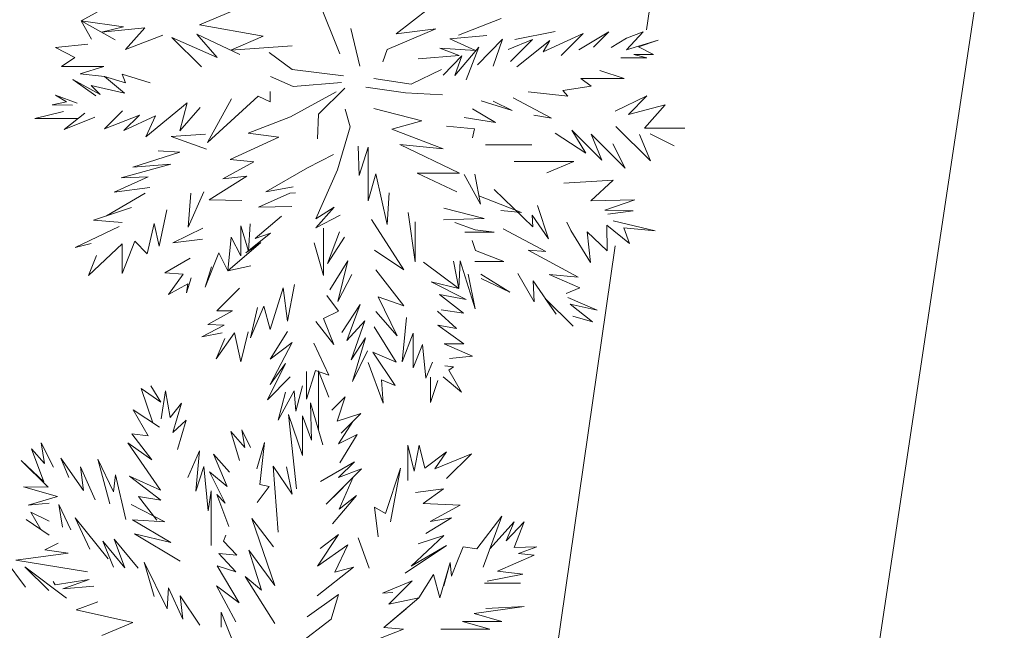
# Model space of a CAD drawing. Header units: millimetres. Extents: x 6487905018 to 6488192500, y 5882180700 to 5882375224.
# Tile 202 of 256: x 6488056281 to 6488058535, y 5882283059 to 5882284458. Entities that reach past the tile are written whole.
import ezdxf
from ezdxf.xclip import XClip

# ---------------------------------------------------------------- set-up
doc = ezdxf.new("R2010")
doc.units = ezdxf.units.MM
doc.header["$MEASUREMENT"] = 0
doc.header["$XCLIPFRAME"] = 2
doc.linetypes.add('L_0_09', pattern=[2500, 2000, -500])
doc.linetypes.add('Wipeout_Contour', pattern=[1000, 0, -1000])
for name, color, linetype, lineweight in [('drzewa_Nr_pióra__154', 94, 'Continuous', 5), ('Zamość 06.10._2_przewod_elektroenergetyczny___projektowany_lub_w_budowie__linia____ob__projektowany_Nr_pióra__1', 7, 'Continuous', 0), ('Zamość 06.10._2_przewod_elektroenergetyczny__linia__Nr_pióra__1', 7, 'Continuous', 0)]:
    doc.layers.add(name, color=color, linetype=linetype, lineweight=lineweight)
doc.layers.add('Mapa cyfrowa', color=7, linetype='Continuous')
doc.layers.add('Zamość 06.10._2_Mapa cyfrowa', color=7, linetype='Continuous')

# ---------------------------------------------------------------- blocks, each defined once
blk = doc.blocks.new('Rysunek_1_2')
at = {"color": 254, "linetype": 'Wipeout_Contour', "lineweight": 0, "ltscale": 70061284114.24681}
blk.add_wipeout([(6487915525.867126, 5882181505.900702), (6488146644.289524, 5882181505.900702), (6488146644.289524, 5882373115.540435), (6488107628.768834, 5882373115.540435), (6488107628.768834, 5882320263.490532), (6488101226.436201, 5882320263.490532), (6488101226.436201, 5882373115.540435), (6487915525.867126, 5882373115.540435)], dxfattribs=at).dxf.layer = 'Zamość 06.10._2_Mapa cyfrowa'
at = {"layer": 'Zamość 06.10._2_przewod_elektroenergetyczny___projektowany_lub_w_budowie__linia____ob__projektowany_Nr_pióra__1', "linetype": 'L_0_09', "flags": 128}
blk.add_lwpolyline([(6488054460, 5882297950), (6488056220, 5882299210), (6488059670, 5882297960), (6488052560, 5882248750), (6488032030.000001, 5882244930), (6488029080, 5882261360), (6488026000, 5882260550)], dxfattribs=at)
at = {"layer": 'Zamość 06.10._2_przewod_elektroenergetyczny__linia__Nr_pióra__1', "linetype": 'Continuous', "flags": 128}
blk.add_lwpolyline([(6488054980.000001, 5882298910), (6488055180, 5882298890), (6488060430, 5882297540), (6488057790, 5882279980.000001), (6488053320.000001, 5882253790), (6488052630, 5882246510), (6488043490.000001, 5882243780), (6488042680, 5882243610), (6488042060, 5882243190.000001)], dxfattribs=at)

msp = doc.modelspace()

# ---------------------------------------------------------------- block references
at = {"layer": 'Mapa cyfrowa', "color": 22, "linetype": 'Continuous', "lineweight": 5}
ref = msp.add_blockref('Rysunek_1_2', (0, 0), dxfattribs=at)
XClip(ref).set_block_clipping_path([(6487915525.8671264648, 5882181505.9007024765), (6488146644.2895231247, 5882181505.9007024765), (6488146644.2895231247, 5882373115.5404348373), (6488107628.7688331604, 5882373115.5404348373), (6488107628.7688331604, 5882320263.4905319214), (6488101226.4362001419, 5882320263.4905319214), (6488101226.4362001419, 5882373115.5404348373), (6487915525.8671264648, 5882373115.5404348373)])

# ---------------------------------------------------------------- next in the draw order: linework, layer by layer
at = {"layer": 'drzewa_Nr_pióra__154', "linetype": 'Continuous'}
for p, q in [((6488056421.891493, 5882284455.446728), (6488056486.251227, 5882284490.80398)), ((6488057014.277317, 5882284379.487688), (6488056966.299726, 5882284499.854988)), ((6488056692.714451, 5882284446.606501), (6488056764.006149, 5882284476.10792)), ((6488057142.675655, 5882284425.755467), (6488057217.68919, 5882284483.775625)), ((6488056518.998196, 5882284441.670341), (6488056421.891493, 5882284455.446728)), ((6488056445.748179, 5882284413.800122), (6488056421.891493, 5882284455.446728)), ((6488056421.891493, 5882284455.446728), (6488056500.137949, 5882284411.802383)), ((6488056838.365554, 5882284420.498391), (6488056692.714451, 5882284446.606501)), ((6488057285.579082, 5882284422.569488), (6488057383.687403, 5882284461.000471)), ((6488056468.329779, 5882284429.672013), (6488056518.998196, 5882284441.670341)), ((6488056567.690367, 5882284439.367308), (6488056468.329779, 5882284429.672013)), ((6488056523.294099, 5882284389.925045), (6488056567.690367, 5882284439.367308)), ((6488056608.686705, 5882284422.955599), (6488056523.294099, 5882284389.925045)), ((6488056733.461307, 5882284371.523881), (6488056686.349487, 5882284424.903223)), ((6488056686.349487, 5882284424.903223), (6488056785.378288, 5882284378.061693)), ((6488057039.469824, 5882284437.817846), (6488057059.933293, 5882284351.349189)), ((6488057233.780115, 5882284437.026051), (6488057122.317135, 5882284389.573545)), ((6488057142.675655, 5882284425.755467), (6488057233.780115, 5882284437.026051)), ((6488057414.988169, 5882284412.991547), (6488057507.312605, 5882284431.316436)), ((6488057570.819988, 5882284426.188812), (6488057479.235494, 5882284384.047293)), ((6488057520.985375, 5882284376.354198), (6488057570.819988, 5882284426.188812)), ((6488057629.863173, 5882284429.980576), (6488057561.069738, 5882284389.354532)), ((6488057594.653934, 5882284394.771338), (6488057629.863173, 5882284429.980576)), ((6488057670.489216, 5882284389.354532), (6488057708.313944, 5882284430.071905)), ((6488057708.313944, 5882284430.071905), (6488057670.576998, 5882284416.037847)), ((6488056363.252675, 5882284394.589506), (6488056437.561816, 5882284402.339365)), ((6488056697.269768, 5882284350.021299), (6488056629.832612, 5882284417.458456)), ((6488056629.832612, 5882284417.458456), (6488056733.461307, 5882284371.523881)), ((6488056764.613748, 5882284387.883511), (6488056838.365554, 5882284420.498391)), ((6488057265.497375, 5882284413.990084), (6488057350.30501, 5882284421.495248)), ((6488057324.905808, 5882284387.324657), (6488057265.497375, 5882284413.990084)), ((6488057328.809023, 5882284354.441525), (6488057386.27625, 5882284413.457068)), ((6488057386.27625, 5882284413.457068), (6488057364.981367, 5882284351.436892)), ((6488057454.937143, 5882284412.343833), (6488057399.380558, 5882284389.953842)), ((6488057404.634546, 5882284362.463783), (6488057454.937143, 5882284412.343833)), ((6488057495.082925, 5882284410.727191), (6488057419.149426, 5882284350.35353)), ((6488057479.235494, 5882284384.047293), (6488057495.082925, 5882284410.727191)), ((6488057670.576998, 5882284416.037847), (6488057635.053252, 5882284394.640443)), ((6488057743.074414, 5882284411.021755), (6488057670.489216, 5882284389.354532)), ((6488057697.924732, 5882284395.982338), (6488057743.074414, 5882284411.021755)), ((6488056407.635243, 5882284371.434191), (6488056363.252675, 5882284394.589506)), ((6488056904.636473, 5882284398.166384), (6488056764.613748, 5882284387.883511)), ((6488056905.19191, 5882284343.643856), (6488056852.150547, 5882284382.644857)), ((6488057122.317135, 5882284389.573545), (6488057112.668808, 5882284361.576298)), ((6488057287.062636, 5882284376.038558), (6488057243.30308, 5882284392.646332)), ((6488057243.30308, 5882284392.646332), (6488057324.905808, 5882284387.324657)), ((6488057332.234423, 5882284395.38023), (6488057277.453441, 5882284330.172094)), ((6488057303.173944, 5882284319.908496), (6488057332.234423, 5882284395.38023)), ((6488057717.073746, 5882284370.813268), (6488057687.161787, 5882284378.502554)), ((6488057687.161787, 5882284378.502554), (6488057732.240803, 5882284378.502554)), ((6488057732.240803, 5882284378.502554), (6488057697.924732, 5882284395.982338)), ((6488056376.731421, 5882284350.545621), (6488056407.635243, 5882284371.434191)), ((6488057193.470728, 5882284368.615574), (6488057287.062636, 5882284376.038558)), ((6488057293.193485, 5882284375.190511), (6488057250.526226, 5882284331.032118)), ((6488057277.453441, 5882284330.172094), (6488057293.193485, 5882284375.190511)), ((6488057657.072002, 5882284370.813268), (6488057717.073746, 5882284370.813268)), ((6488056473.607683, 5882284350.545621), (6488056376.731421, 5882284350.545621)), ((6488056419.414118, 5882284333.935148), (6488056473.607683, 5882284350.545621)), ((6488056475.736855, 5882284328.086847), (6488056419.414118, 5882284333.935148)), ((6488056523.698987, 5882284313.298481), (6488056515.460097, 5882284333.503653)), ((6488056515.460097, 5882284333.503653), (6488056579.558966, 5882284313.642032)), ((6488057022.194916, 5882284329.603495), (6488056905.19191, 5882284343.643856)), ((6488057246.694726, 5882284343.908895), (6488057177.013293, 5882284310.487803)), ((6488057609.060301, 5882284341.599115), (6488057665.072411, 5882284323.269501)), ((6488056455.875233, 5882284283.8496), (6488056402.609976, 5882284320.864439)), ((6488056402.609976, 5882284320.864439), (6488056465.495935, 5882284286.902359)), ((6488056521.282106, 5882284289.507537), (6488056475.736855, 5882284328.086847)), ((6488056475.736855, 5882284328.086847), (6488056523.698987, 5882284313.298481)), ((6488056907.263504, 5882284304.966426), (6488056855.270627, 5882284328.043455)), ((6488057017.514795, 5882284314.003094), (6488056907.263504, 5882284304.966426)), ((6488057177.013293, 5882284310.487803), (6488057091.746597, 5882284323.1812)), ((6488057665.072411, 5882284323.269501), (6488057565.403183, 5882284323.269501)), ((6488057565.403183, 5882284323.269501), (6488057589.126883, 5882284306.070235)), ((6488056465.495935, 5882284286.902359), (6488056444.919553, 5882284307.482504)), ((6488056444.919553, 5882284307.482504), (6488056521.282106, 5882284289.507537)), ((6488056854.247221, 5882284269.706712), (6488056854.833817, 5882284293.859857)), ((6488056900.823797, 5882284235.481077), (6488057006.018309, 5882284292.941289)), ((6488056965.582069, 5882284241.272761), (6488057025.113199, 5882284300.80389)), ((6488057164.307755, 5882284290.793331), (6488057073.676238, 5882284303.74843)), ((6488057248.89994, 5882284285.776769), (6488057164.307755, 5882284290.793331)), ((6488057535.954825, 5882284282.776211), (6488057445.156171, 5882284292.956519)), ((6488057589.126883, 5882284306.070235), (6488057524.228408, 5882284295.76045)), ((6488057524.228408, 5882284295.76045), (6488057535.954825, 5882284282.776211)), ((6488056355.635435, 5882284262.731279), (6488056388.480374, 5882284269.513492)), ((6488056388.480374, 5882284269.513492), (6488056362.886733, 5882284284.7524)), ((6488056362.886733, 5882284284.7524), (6488056412.540787, 5882284266.696381)), ((6488056569.628156, 5882284189.958299), (6488056664.422257, 5882284267.599182)), ((6488056664.422257, 5882284267.599182), (6488056648.030364, 5882284203.558856)), ((6488056711.310129, 5882284176.856851), (6488056827.277255, 5882284282.765802)), ((6488056765.911531, 5882284276.699416), (6488056711.310129, 5882284176.856851)), ((6488056827.277255, 5882284282.765802), (6488056854.247221, 5882284269.706712)), ((6488057337.897338, 5882284272.351526), (6488057408.610305, 5882284249.985155)), ((6488057408.610305, 5882284249.985155), (6488057364.981367, 5882284271.268166)), ((6488057411.148581, 5882284279.035039), (6488057498.446621, 5882284232.528668)), ((6488057716.64876, 5882284283.558633), (6488057644.379265, 5882284248.707965)), ((6488057674.804391, 5882284240.637229), (6488057716.64876, 5882284283.558633)), ((6488056316.077063, 5882284231.463205), (6488056381.389662, 5882284247.861647)), ((6488056401.803403, 5882284262.168751), (6488056355.635435, 5882284262.731279)), ((6488056430.596806, 5882284244.126357), (6488056382.748354, 5882284206.208715)), ((6488056516.362898, 5882284249.543162), (6488056474.98651, 5882284208.166775)), ((6488056648.030364, 5882284203.558856), (6488056694.214689, 5882284256.765571)), ((6488057037.528254, 5882284212.212159), (6488057026.063815, 5882284253.203132)), ((6488057091.896694, 5882284254.919415), (6488057201.569657, 5882284226.024381)), ((6488057370.297063, 5882284222.663447), (6488057317.484293, 5882284253.555741)), ((6488057758.845841, 5882284263.312192), (6488057674.804391, 5882284240.637229)), ((6488057711.67023, 5882284209.397206), (6488057758.845841, 5882284263.312192)), ((6488056414.617115, 5882284231.463205), (6488056316.077063, 5882284231.463205)), ((6488056382.748354, 5882284206.208715), (6488056453.354118, 5882284234.563109)), ((6488056474.98651, 5882284208.166775), (6488056555.259817, 5882284239.622046)), ((6488056555.259817, 5882284239.622046), (6488056519.556093, 5882284203.918323)), ((6488056519.556093, 5882284203.918323), (6488056592.034158, 5882284237.587266)), ((6488056592.034158, 5882284237.587266), (6488056569.628156, 5882284189.958299)), ((6488056900.823797, 5882284235.481077), (6488056804.101313, 5882284198.040115)), ((6488056962.58244, 5882284185.337035), (6488056965.582069, 5882284241.272761)), ((6488057201.569657, 5882284226.024381), (6488057133.020164, 5882284207.433637)), ((6488057298.32201, 5882284234.108241), (6488057370.297063, 5882284222.663447)), ((6488057498.446621, 5882284232.528668), (6488057458.412824, 5882284239.617517)), ((6488056804.101313, 5882284198.040115), (6488056874.303117, 5882284188.679874)), ((6488057008.903375, 5882284114.359565), (6488057037.528254, 5882284212.212159)), ((6488057133.020164, 5882284207.433637), (6488057250.902043, 5882284162.31258)), ((6488057322.294049, 5882284208.231095), (6488057257.885771, 5882284213.890122)), ((6488057317.4846, 5882284187.725383), (6488057322.294049, 5882284208.231095)), ((6488057507.242578, 5882284198.164918), (6488057577.331455, 5882284151.93769)), ((6488057577.331455, 5882284151.93769), (6488057545.432359, 5882284204.904291)), ((6488057545.432359, 5882284204.904291), (6488057613.949319, 5882284136.387331)), ((6488057646.166641, 5882284213.560609), (6488057724.806062, 5882284134.921188)), ((6488057803.774996, 5882284209.397206), (6488057711.67023, 5882284209.397206)), ((6488057724.563252, 5882284196.404425), (6488057779.063961, 5882284168.960968)), ((6488057779.063961, 5882284168.960968), (6488057724.563252, 5882284196.404425)), ((6488056628.195246, 5882284190.470699), (6488056706.692362, 5882284195.991398)), ((6488056708.50452, 5882284161.280562), (6488056628.195246, 5882284190.470699)), ((6488056874.303117, 5882284188.679874), (6488056762.895959, 5882284137.619597)), ((6488057613.949319, 5882284136.387331), (6488057589.719325, 5882284195.773314)), ((6488057589.719325, 5882284195.773314), (6488057667.470637, 5882284118.022002)), ((6488057724.806062, 5882284134.921188), (6488057700.023073, 5882284195.239508)), ((6488056540.454539, 5882284120.038111), (6488056647.626097, 5882284154.481239)), ((6488056647.626097, 5882284154.481239), (6488056598.176023, 5882284157.479073)), ((6488057056.266191, 5882284168.120626), (6488057058.138239, 5882284100.726894)), ((6488057058.138239, 5882284100.726894), (6488057078.857791, 5882284165.722387)), ((6488057078.857791, 5882284165.722387), (6488057078.857791, 5882284042.693404)), ((6488057250.902043, 5882284162.31258), (6488057151.740644, 5882284171.864722)), ((6488057151.740644, 5882284171.864722), (6488057287.695656, 5882284106.126547)), ((6488057347.74408, 5882284171.207425), (6488057453.327592, 5882284171.207425)), ((6488057667.470637, 5882284118.022002), (6488057639.008561, 5882284173.511697)), ((6488056817.433667, 5882284132.610324), (6488056746.379829, 5882284093.517429)), ((6488056762.895959, 5882284137.619597), (6488056817.433667, 5882284132.610324)), ((6488056939.8248, 5882284118.478071), (6488056999.447277, 5882284148.921717)), ((6488057549.925274, 5882284133.017644), (6488057412.891354, 5882284133.017644)), ((6488057487.571112, 5882284106.799835), (6488057549.925274, 5882284133.017644)), ((6488056513.765342, 5882284095.810631), (6488056627.434697, 5882284127.211824)), ((6488056627.434697, 5882284127.211824), (6488056540.454539, 5882284120.038111)), ((6488056844.662354, 5882284063.876668), (6488056939.8248, 5882284118.478071)), ((6488056958.982092, 5882284002.036679), (6488057008.903375, 5882284114.359565)), ((6488056497.539577, 5882284062.745197), (6488056575.187981, 5882284098.113875)), ((6488056575.187981, 5882284098.113875), (6488056513.765342, 5882284095.810631)), ((6488056801.182292, 5882284099.131002), (6488056715.103274, 5882284044.911532)), ((6488056746.379829, 5882284093.517429), (6488056801.182292, 5882284099.131002)), ((6488057078.857791, 5882284042.693404), (6488057096.686041, 5882284104.576177)), ((6488057096.686041, 5882284104.576177), (6488057122.305957, 5882283988.681753)), ((6488057287.695656, 5882284106.126547), (6488057191.053654, 5882284106.126547)), ((6488057191.053654, 5882284106.126547), (6488057281.881069, 5882284063.819407)), ((6488057336.261043, 5882284035.378392), (6488057298.823687, 5882284103.247071)), ((6488057322.839776, 5882284104.276627), (6488057336.261043, 5882284035.378392)), ((6488057639.783583, 5882284090.334948), (6488057526.958499, 5882284083.167053)), ((6488057588.6944, 5882284043.01747), (6488057639.783583, 5882284090.334948)), ((6488056578.912615, 5882284073.346053), (6488056497.539577, 5882284062.745197)), ((6488056667.01673, 5882283982.645658), (6488056702.698708, 5882284063.876668)), ((6488056906.991909, 5882284075.303906), (6488056844.662354, 5882284063.876668)), ((6488056899.698907, 5882284060.456762), (6488056912.851512, 5882284061.245829)), ((6488057122.305957, 5882283988.681753), (6488057126.982785, 5882284061.287718)), ((6488057455.866164, 5882283983.161649), (6488057367.191504, 5882284069.01573)), ((6488056479.900716, 5882284008.509297), (6488056568.535261, 5882284060.756588)), ((6488056673.057946, 5882284060.756588), (6488056667.01673, 5882283982.645658)), ((6488056715.103274, 5882284044.911532), (6488056790.060952, 5882284043.596147)), ((6488056827.528718, 5882284028.287047), (6488056899.698907, 5882284060.456762)), ((6488057430.223434, 5882284016.238747), (6488057332.527947, 5882284054.542279)), ((6488057689.205652, 5882284045.405793), (6488057588.6944, 5882284043.01747)), ((6488057620.726558, 5882284021.430278), (6488057689.205652, 5882284045.405793)), ((6488056449.972215, 5882283998.354984), (6488056537.334459, 5882284027.995747)), ((6488056537.334459, 5882284027.995747), (6488056479.900716, 5882284008.509297)), ((6488056600.409726, 5882283938.782292), (6488056617.803085, 5882284022.263341)), ((6488056904.133547, 5882284029.925187), (6488056827.528718, 5882284028.287047)), ((6488057000.718513, 5882284028.837416), (6488056958.982092, 5882284002.036679)), ((6488056959.074691, 5882283980.91346), (6488057000.718513, 5882284028.837416)), ((6488057170.804157, 5882284016.184487), (6488057186.747944, 5882283903.130138)), ((6488057344.527027, 5882284002.716578), (6488057252.435064, 5882284026.258065)), ((6488057382.908393, 5882284020.526436), (6488057430.223434, 5882284016.238747)), ((6488057466.806338, 5882284031.927047), (6488057491.562922, 5882283956.010481)), ((6488057685.335175, 5882284020.10243), (6488057620.726558, 5882284021.430278)), ((6488057627.711803, 5882284012.355865), (6488057685.335175, 5882284020.10243)), ((6488056515.493898, 5882283993.674865), (6488056449.972215, 5882283998.354984)), ((6488056820.133586, 5882283957.000833), (6488056880.247741, 5882284007.715941)), ((6488057015.143535, 5882284009.83688), (6488056959.074691, 5882283980.91346)), ((6488057160.193457, 5882283884.758186), (6488057086.905378, 5882284000.476639)), ((6488057186.747944, 5882283903.130138), (6488057186.747944, 5882283994.860495)), ((6488057250.959193, 5882283999.636297), (6488057344.527027, 5882284002.716578)), ((6488057323.524121, 5882283976.845298), (6488057277.355492, 5882283993.488564)), ((6488057491.562922, 5882283956.010481), (6488057454.014116, 5882284010.05275)), ((6488057454.014116, 5882284010.05275), (6488057455.866164, 5882283983.161649)), ((6488057542.821614, 5882283974.949135), (6488057533.596757, 5882283994.400805)), ((6488057735.838339, 5882283974.501914), (6488057639.353878, 5882283997.231843)), ((6488056407.851132, 5882283935.953382), (6488056509.253737, 5882283984.314624)), ((6488056573.215381, 5882283921.913021), (6488056588.784404, 5882283990.895794)), ((6488056588.784404, 5882283990.895794), (6488056600.409726, 5882283938.782292)), ((6488056700.633803, 5882283980.521256), (6488056631.948866, 5882283946.605478)), ((6488056787.219119, 5882283916.625671), (6488056787.219119, 5882283985.874664)), ((6488056787.219119, 5882283985.874664), (6488056804.940094, 5882283927.311869)), ((6488056804.940094, 5882283927.311869), (6488056809.051957, 5882283990.117225)), ((6488056976.671024, 5882283871.591481), (6488056976.448806, 5882283980.449763)), ((6488056985.502773, 5882283899.074034), (6488057013.24632, 5882283972.092912)), ((6488057299.900739, 5882283971.194629), (6488057366.982462, 5882283971.194629)), ((6488057366.982462, 5882283971.194629), (6488057323.524121, 5882283976.845298)), ((6488057485.560256, 5882283926.506233), (6488057387.601722, 5882283978.46013)), ((6488057588.115055, 5882283901.6325), (6488057542.821614, 5882283974.949135)), ((6488057626.304836, 5882283928.589993), (6488057579.967745, 5882283971.750015)), ((6488057579.967745, 5882283971.750015), (6488057588.115055, 5882283901.6325)), ((6488057625.579057, 5882283987.591778), (6488057626.304836, 5882283928.589993)), ((6488057625.579057, 5882283987.591778), (6488057677.430438, 5882283945.297963)), ((6488057677.430438, 5882283945.297963), (6488057663.951692, 5882283981.241287)), ((6488057663.951692, 5882283981.241287), (6488057735.838339, 5882283974.501914)), ((6488056516.008474, 5882283876.671859), (6488056544.434343, 5882283950.902216)), ((6488056544.434343, 5882283950.902216), (6488056573.215381, 5882283921.913021)), ((6488056631.948866, 5882283946.605478), (6488056700.003175, 5882283955.432041)), ((6488056757.300111, 5882283882.912019), (6488056765.10031, 5882283959.353983)), ((6488056765.10031, 5882283959.353983), (6488056787.219119, 5882283916.625671)), ((6488056798.544915, 5882283923.997528), (6488056855.690935, 5882283968.899271)), ((6488056855.690935, 5882283968.899271), (6488056820.133586, 5882283957.000833)), ((6488057024.503776, 5882283959.915597), (6488056985.502773, 5882283899.074034)), ((6488057324.469508, 5882283929.213291), (6488057316.834602, 5882283951.894675)), ((6488056445.115631, 5882283945.054772), (6488056407.851132, 5882283935.953382)), ((6488056439.051934, 5882283871.991738), (6488056516.008474, 5882283944.334923)), ((6488056516.008474, 5882283944.334923), (6488056516.008474, 5882283876.671859)), ((6488056757.300111, 5882283882.912019), (6488056833.005101, 5882283947.331619)), ((6488056833.005101, 5882283947.331619), (6488056798.544915, 5882283923.997528)), ((6488056955.4252, 5882283946.873662), (6488056976.671024, 5882283871.591481)), ((6488057093.145538, 5882283930.274836), (6488057160.193457, 5882283884.758186)), ((6488057389.490752, 5882283904.181334), (6488057324.469508, 5882283929.213291)), ((6488057559.95721, 5882283868.072109), (6488057444.97053, 5882283930.184475)), ((6488057444.97053, 5882283930.184475), (6488057485.560256, 5882283926.506233)), ((6488056457.312963, 5882283917.385886), (6488056439.051934, 5882283871.991738)), ((6488056671.797817, 5882283911.909771), (6488056613.776423, 5882283878.231898)), ((6488056705.818788, 5882283845.471057), (6488056737.019589, 5882283923.473061)), ((6488056737.019589, 5882283923.473061), (6488056757.300111, 5882283882.912019)), ((6488057032.303976, 5882283905.314195), (6488056990.962543, 5882283839.321164)), ((6488057009.212012, 5882283812.198575), (6488057032.303976, 5882283905.314195)), ((6488057274.400618, 5882283904.808874), (6488057286.528107, 5882283842.384257)), ((6488057286.528107, 5882283842.384257), (6488057289.696041, 5882283905.433466)), ((6488057289.696041, 5882283905.433466), (6488057323.969069, 5882283795.583055)), ((6488057322.68725, 5882283904.181334), (6488057389.490752, 5882283904.181334)), ((6488056720.239714, 5882283892.094015), (6488056705.818788, 5882283845.471057)), ((6488056810.341473, 5882283893.832299), (6488056757.300111, 5882283882.912019)), ((6488057160.326896, 5882283802.430367), (6488057096.265619, 5882283885.033673)), ((6488057286.528107, 5882283842.384257), (6488057205.468425, 5882283902.194114)), ((6488056613.776423, 5882283878.231898), (6488056655.449892, 5882283874.637806)), ((6488056655.449892, 5882283874.637806), (6488056621.576623, 5882283828.310616)), ((6488056663.049092, 5882283832.29419), (6488056673.850883, 5882283866.661099)), ((6488057041.664216, 5882283874.113393), (6488057009.212012, 5882283812.198575)), ((6488057323.969069, 5882283795.583055), (6488057307.497215, 5882283874.694462)), ((6488057403.179632, 5882283833.458814), (6488057336.452542, 5882283874.897219)), ((6488057337.578645, 5882283865.370566), (6488057403.179632, 5882283833.458814)), ((6488057421.422535, 5882283876.318432), (6488057458.598936, 5882283811.205959)), ((6488057458.598936, 5882283811.205959), (6488057456.220847, 5882283859.293262)), ((6488057456.220847, 5882283859.293262), (6488057509.229394, 5882283783.643484)), ((6488057563.459974, 5882283843.344449), (6488057493.019765, 5882283874.13798)), ((6488057493.019765, 5882283874.13798), (6488057559.95721, 5882283868.072109)), ((6488056621.576623, 5882283828.310616), (6488056666.100203, 5882283852.434632)), ((6488056666.100203, 5882283852.434632), (6488056663.049092, 5882283832.29419)), ((6488056732.339469, 5882283790.869654), (6488056784.107163, 5882283842.814397)), ((6488056854.712967, 5882283748.195606), (6488056884.302481, 5882283843.450335)), ((6488056884.302481, 5882283843.450335), (6488056894.583637, 5882283767.469053)), ((6488056894.583637, 5882283767.469053), (6488056909.975279, 5882283851.085273)), ((6488057223.480923, 5882283857.083246), (6488057286.528107, 5882283842.384257)), ((6488057303.204181, 5882283817.107424), (6488057223.480923, 5882283857.083246)), ((6488057532.132083, 5882283830.388521), (6488057563.459974, 5882283843.344449)), ((6488057011.102953, 5882283790.269209), (6488056983.942733, 5882283825.752151)), ((6488057144.973443, 5882283733.426022), (6488057101.925328, 5882283822.96247)), ((6488057101.925328, 5882283822.96247), (6488057160.326896, 5882283802.430367)), ((6488057297.275699, 5882283785.89594), (6488057241.941717, 5882283828.113358)), ((6488057241.941717, 5882283828.113358), (6488057303.204181, 5882283817.107424)), ((6488057509.229394, 5882283783.643484), (6488057484.157844, 5882283819.423699)), ((6488057484.157844, 5882283819.423699), (6488057547.823806, 5882283755.757737)), ((6488057603.297333, 5882283792.538839), (6488057535.63032, 5882283821.456133)), ((6488056712.058949, 5882283759.668853), (6488056768.298535, 5882283790.706727)), ((6488056768.298535, 5882283790.706727), (6488056732.339469, 5882283790.869654)), ((6488056809.855025, 5882283729.399814), (6488056840.248301, 5882283801.743425)), ((6488056825.941874, 5882283798.669854), (6488056809.855025, 5882283729.399814)), ((6488056840.248301, 5882283801.743425), (6488056854.712967, 5882283748.195606)), ((6488057060.384697, 5882283805.471629), (6488057018.735826, 5882283741.388662)), ((6488057030.422089, 5882283722.984736), (6488057060.384697, 5882283805.471629)), ((6488057246.167734, 5882283793.172007), (6488057297.275699, 5882283785.89594)), ((6488057592.065044, 5882283765.581347), (6488057541.460713, 5882283806.568818)), ((6488057541.460713, 5882283806.568818), (6488057603.297333, 5882283792.538839)), ((6488056976.660769, 5882283773.036172), (6488057011.102953, 5882283790.269209)), ((6488057000.551796, 5882283714.137273), (6488056976.660769, 5882283773.036172)), ((6488057096.304405, 5882283789.666698), (6488057144.973443, 5882283733.426022)), ((6488057166.467422, 5882283775.830868), (6488057157.107182, 5882283674.428263)), ((6488057281.350291, 5882283750.415367), (6488057237.542257, 5882283790.13108)), ((6488057547.553758, 5882283778.734633), (6488057592.065044, 5882283765.581347)), ((6488056698.018587, 5882283731.588131), (6488056749.609154, 5882283758.386589)), ((6488056749.609154, 5882283758.386589), (6488056712.058949, 5882283759.668853)), ((6488056958.982092, 5882283766.470627), (6488057000.551796, 5882283714.137273)), ((6488057071.304977, 5882283768.030667), (6488057030.422089, 5882283722.984736)), ((6488057040.085356, 5882283678.799766), (6488057071.304977, 5882283768.030667)), ((6488057142.773501, 5882283673.47658), (6488057092.265022, 5882283754.491828)), ((6488057297.514408, 5882283715.243266), (6488057238.323705, 5882283757.852172)), ((6488057238.323705, 5882283757.852172), (6488057281.350291, 5882283750.415367)), ((6488056744.436458, 5882283740.266163), (6488056698.018587, 5882283731.588131)), ((6488056731.177103, 5882283680.840219), (6488056773.0715, 5882283740.551461)), ((6488056750.917085, 5882283727.761485), (6488056731.177103, 5882283680.840219)), ((6488056773.0715, 5882283740.551461), (6488056787.078539, 5882283674.340052)), ((6488056787.078539, 5882283674.340052), (6488056803.942552, 5882283743.052046)), ((6488056893.875441, 5882283743.59263), (6488056854.364916, 5882283679.869499)), ((6488057072.865018, 5882283729.029665), (6488057040.085356, 5882283678.799766)), ((6488057043.224257, 5882283629.1871), (6488057072.865018, 5882283729.029665)), ((6488057157.107182, 5882283674.428263), (6488057182.167045, 5882283739.925444)), ((6488057182.167045, 5882283739.925444), (6488057182.167045, 5882283660.387902)), ((6488056904.621457, 5882283718.637271), (6488056854.27633, 5882283622.222943)), ((6488056854.364916, 5882283679.869499), (6488056904.621457, 5882283718.637271)), ((6488056988.622853, 5882283643.227461), (6488056954.301971, 5882283716.549345)), ((6488057182.167045, 5882283660.387902), (6488057203.089656, 5882283713.466465)), ((6488057203.089656, 5882283713.466465), (6488057210.946674, 5882283636.598072)), ((6488057253.246543, 5882283715.393469), (6488057297.514408, 5882283715.243266)), ((6488057317.997204, 5882283686.955326), (6488057253.246543, 5882283715.393469)), ((6488057077.545138, 5882283699.388904), (6488057043.224257, 5882283629.1871)), ((6488057140.527044, 5882283619.561595), (6488057089.255654, 5882283695.88524)), ((6488057089.255654, 5882283695.88524), (6488057142.773501, 5882283673.47658)), ((6488057265.447271, 5882283681.782614), (6488057317.997204, 5882283686.955326)), ((6488056889.785308, 5882283670.159275), (6488056848.219246, 5882283587.066018)), ((6488056854.27633, 5882283622.222943), (6488056889.785308, 5882283670.159275)), ((6488057079.116859, 5882283672.398936), (6488057113.569551, 5882283579.125356)), ((6488057210.946674, 5882283636.598072), (6488057226.540718, 5882283672.94714)), ((6488057274.172867, 5882283662.388208), (6488057254.440438, 5882283665.197448)), ((6488057263.785217, 5882283654.837579), (6488057274.172867, 5882283662.388208)), ((6488056848.219246, 5882283587.066018), (6488056900.480589, 5882283639.327361)), ((6488056937.885335, 5882283588.626059), (6488056958.133587, 5882283653.85237)), ((6488056937.885335, 5882283652.236222), (6488056937.885335, 5882283588.626059)), ((6488056958.133587, 5882283653.85237), (6488056988.622853, 5882283643.227461)), ((6488056965.525164, 5882283518.987778), (6488056965.525164, 5882283653.540141)), ((6488056965.525164, 5882283653.540141), (6488056989.055321, 5882283593.296021)), ((6488057113.569551, 5882283579.125356), (6488057109.076636, 5882283633.040341)), ((6488057109.076636, 5882283633.040341), (6488057140.527044, 5882283619.561595)), ((6488057221.898734, 5882283581.184609), (6488057221.898734, 5882283638.906092)), ((6488057250.357755, 5882283639.944065), (6488057292.830669, 5882283604.226459)), ((6488057292.830669, 5882283604.226459), (6488057263.785217, 5882283654.837579)), ((6488056585.785814, 5882283534.442611), (6488056559.541142, 5882283613.103902)), ((6488056559.541142, 5882283613.103902), (6488056604.32442, 5882283581.293849)), ((6488056604.32442, 5882283581.293849), (6488056581.539505, 5882283618.779812)), ((6488056581.539505, 5882283618.779812), (6488056604.32442, 5882283581.293849)), ((6488056913.181779, 5882283560.977139), (6488056928.224687, 5882283618.725331)), ((6488057238.453359, 5882283631.261322), (6488057221.898734, 5882283581.184609)), ((6488056604.950822, 5882283543.43777), (6488056615.070328, 5882283607.683099)), ((6488056615.070328, 5882283607.683099), (6488056625.821343, 5882283546.734676)), ((6488056872.620737, 5882283540.696618), (6488056909.6243, 5882283607.356412)), ((6488056889.795425, 5882283604.821141), (6488056872.620737, 5882283540.696618)), ((6488056909.6243, 5882283607.356412), (6488056913.181779, 5882283560.977139)), ((6488056995.578502, 5882283563.407785), (6488057026.129287, 5882283593.95857)), ((6488057026.129287, 5882283593.95857), (6488057007.875182, 5882283537.855166)), ((6488056625.821343, 5882283546.734676), (6488056651.752024, 5882283579.318692)), ((6488056651.752024, 5882283579.318692), (6488056632.122004, 5882283511.776562)), ((6488056949.172673, 5882283494.623576), (6488056946.902446, 5882283579.943314)), ((6488056946.902446, 5882283579.943314), (6488056974.777967, 5882283484.105748)), ((6488056575.648067, 5882283504.496816), (6488056540.989179, 5882283563.718291)), ((6488056540.989179, 5882283563.718291), (6488056601.517972, 5882283524.161267)), ((6488056914.976431, 5882283382.703143), (6488056896.775964, 5882283553.007518)), ((6488056896.775964, 5882283553.007518), (6488056928.68399, 5882283459.698586)), ((6488056928.68399, 5882283459.698586), (6488056928.68399, 5882283550.090961)), ((6488056928.68399, 5882283550.090961), (6488056949.172673, 5882283494.623576)), ((6488057007.875182, 5882283537.855166), (6488057061.880205, 5882283555.607585)), ((6488057061.880205, 5882283555.607585), (6488057017.018308, 5882283510.745687)), ((6488056632.122004, 5882283511.776562), (6488056662.672304, 5882283540.31769)), ((6488056662.672304, 5882283540.31769), (6488056642.824883, 5882283473.165976)), ((6488057010.854935, 5882283486.030352), (6488057043.886484, 5882283537.613864)), ((6488057043.886484, 5882283537.613864), (6488057017.018308, 5882283510.745687)), ((6488056584.076872, 5882283449.440355), (6488056537.869099, 5882283509.116888)), ((6488056537.869099, 5882283509.116888), (6488056575.648067, 5882283504.496816)), ((6488056784.365252, 5882283447.957012), (6488056764.847228, 5882283514.715466)), ((6488056764.847228, 5882283514.715466), (6488056796.602098, 5882283477.78534)), ((6488056796.602098, 5882283477.78534), (6488056789.984744, 5882283518.397888)), ((6488056789.984744, 5882283518.397888), (6488056809.316072, 5882283477.916086)), ((6488057053.76184, 5882283507.52039), (6488057010.854935, 5882283486.030352)), ((6488057014.253391, 5882283442.365421), (6488057053.76184, 5882283507.52039)), ((6488056338.031046, 5882283440.853185), (6488056330.383767, 5882283488.836368)), ((6488056330.383767, 5882283488.836368), (6488056358.464489, 5882283432.674924)), ((6488056603.390781, 5882283379.633562), (6488056528.508858, 5882283488.836368)), ((6488056528.508858, 5882283488.836368), (6488056584.076872, 5882283449.440355)), ((6488056824.315355, 5882283429.081958), (6488056841.287977, 5882283489.186109)), ((6488056841.287977, 5882283489.186109), (6488056831.035581, 5882283392.849982)), ((6488057170.048305, 5882283402.473454), (6488057170.048305, 5882283482.809355)), ((6488057170.048305, 5882283482.809355), (6488057184.066123, 5882283423.822043)), ((6488057184.066123, 5882283423.822043), (6488057195.288676, 5882283482.809355)), ((6488057195.288676, 5882283482.809355), (6488057208.312973, 5882283430.542239)), ((6488056336.312333, 5882283399.134856), (6488056308.543206, 5882283474.796006)), ((6488056308.543206, 5882283474.796006), (6488056338.031046, 5882283440.853185)), ((6488056393.744112, 5882283409.019834), (6488056375.049444, 5882283453.190918)), ((6488056375.049444, 5882283453.190918), (6488056427.457485, 5882283378.898438)), ((6488056665.792385, 5882283409.274323), (6488056692.893232, 5882283469.879465)), ((6488056692.893232, 5882283469.879465), (6488056684.512866, 5882283378.073522)), ((6488056755.833802, 5882283388.176426), (6488056725.073908, 5882283462.315686)), ((6488056725.073908, 5882283462.315686), (6488056761.186935, 5882283420.907038)), ((6488057258.210854, 5882283467.497927), (6488057208.312973, 5882283430.542239)), ((6488057231.650288, 5882283428.688378), (6488057258.210854, 5882283467.497927)), ((6488057315.316328, 5882283463.432458), (6488057231.650288, 5882283428.688378)), ((6488057258.422195, 5882283406.538326), (6488057315.316328, 5882283463.432458)), ((6488056346.177813, 5882283386.577929), (6488056284.811511, 5882283447.94423)), ((6488056284.811511, 5882283447.94423), (6488056336.312333, 5882283399.134856)), ((6488056427.457485, 5882283378.898438), (6488056420.673139, 5882283433.246508)), ((6488056420.673139, 5882283433.246508), (6488056453.626934, 5882283357.793)), ((6488056487.947816, 5882283348.43276), (6488056459.867094, 5882283451.395406)), ((6488056459.867094, 5882283451.395406), (6488056495.992882, 5882283376.25407)), ((6488056684.512866, 5882283378.073522), (6488056702.948145, 5882283434.248908)), ((6488056702.948145, 5882283434.248908), (6488056712.295103, 5882283332.530097)), ((6488056872.668212, 5882283283.637047), (6488056861.638515, 5882283435.251065)), ((6488056861.638515, 5882283435.251065), (6488056904.940963, 5882283370.721463)), ((6488056904.940963, 5882283370.721463), (6488056891.830565, 5882283433.145949)), ((6488056891.830565, 5882283433.145949), (6488056904.940963, 5882283370.721463)), ((6488057047.583102, 5882283445.10801), (6488056969.577834, 5882283399.603577)), ((6488057011.178903, 5882283408.703811), (6488057047.583102, 5882283445.10801)), ((6488057152.846903, 5882283430.4442), (6488057118.56239, 5882283326.279253)), ((6488057129.990443, 5882283307.512431), (6488057152.846903, 5882283430.4442)), ((6488056495.992882, 5882283376.25407), (6488056500.428136, 5882283415.514483)), ((6488056500.428136, 5882283415.514483), (6488056523.828737, 5882283312.551838)), ((6488056604.143767, 5882283357.207238), (6488056532.731474, 5882283412.14024)), ((6488056532.731474, 5882283412.14024), (6488056603.390781, 5882283379.633562)), ((6488056751.247352, 5882283350.464713), (6488056715.499923, 5882283421.795187)), ((6488056715.499923, 5882283421.795187), (6488056755.833802, 5882283388.176426)), ((6488056982.578168, 5882283347.602241), (6488057063.830256, 5882283428.854328)), ((6488057044.53045, 5882283409.554523), (6488056999.284939, 5882283364.309011)), ((6488057063.830256, 5882283428.854328), (6488057011.178903, 5882283408.703811)), ((6488057012.141523, 5882283336.434608), (6488057044.53045, 5882283409.554523)), ((6488056367.681602, 5882283365.429096), (6488056289.822725, 5882283387.433762)), ((6488056289.822725, 5882283387.433762), (6488056346.177813, 5882283386.577929)), ((6488056852.546997, 5882283388.652997), (6488056824.916472, 5882283351.55284)), ((6488056831.035581, 5882283392.849982), (6488056852.546997, 5882283388.652997)), ((6488056300.743006, 5882283345.31268), (6488056367.681602, 5882283365.429096)), ((6488056595.464851, 5882283311.228444), (6488056553.339348, 5882283365.311594)), ((6488056553.339348, 5882283365.311594), (6488056604.143767, 5882283357.207238)), ((6488056712.295103, 5882283332.530097), (6488056719.703612, 5882283378.487649)), ((6488056719.703612, 5882283378.487649), (6488056719.703612, 5882283253.270315)), ((6488056760.189788, 5882283296.668162), (6488056732.874108, 5882283370.273321)), ((6488056732.874108, 5882283370.273321), (6488056751.247352, 5882283350.464713)), ((6488056997.355648, 5882283303.038934), (6488057052.558908, 5882283367.519013)), ((6488057052.558908, 5882283367.519013), (6488057012.141523, 5882283336.434608)), ((6488057250.965807, 5882283383.412247), (6488057187.249706, 5882283374.502707)), ((6488057204.817433, 5882283349.285582), (6488057250.965807, 5882283383.412247)), ((6488056348.358591, 5882283350.168673), (6488056300.743006, 5882283345.31268)), ((6488056379.279792, 5882283294.971594), (6488056370.471718, 5882283347.361871)), ((6488056370.471718, 5882283347.361871), (6488056398.149129, 5882283289.240787)), ((6488056613.457618, 5882283307.189685), (6488056536.534301, 5882283347.00778)), ((6488057118.56239, 5882283326.279253), (6488057093.618707, 5882283341.20726)), ((6488057093.618707, 5882283341.20726), (6488057101.575651, 5882283273.128919)), ((6488057289.6399, 5882283345.775434), (6488057204.817433, 5882283349.285582)), ((6488057220.944035, 5882283308.080951), (6488057289.6399, 5882283345.775434)), ((6488056329.320971, 5882283289.968715), (6488056306.983167, 5882283329.712279)), ((6488056306.983167, 5882283329.712279), (6488056348.979407, 5882283308.831839)), ((6488057384.53405, 5882283320.081632), (6488057327.625246, 5882283245.777192)), ((6488057341.851354, 5882283203.26583), (6488057384.53405, 5882283320.081632)), ((6488056349.047261, 5882283276.574039), (6488056296.062886, 5882283312.551838)), ((6488056296.062886, 5882283312.551838), (6488056329.320971, 5882283289.968715)), ((6488056442.068179, 5882283244.718235), (6488056408.460893, 5882283316.592747)), ((6488056408.460893, 5882283316.592747), (6488056483.402861, 5882283223.029634)), ((6488056627.286974, 5882283260.423426), (6488056539.169237, 5882283312.178115)), ((6488056539.169237, 5882283312.178115), (6488056613.457618, 5882283307.189685)), ((6488056865.055148, 5882283161.437458), (6488056812.797488, 5882283315.051247)), ((6488056812.797488, 5882283315.051247), (6488056861.935068, 5882283250.359742)), ((6488057211.01388, 5882283280.62816), (6488057269.681942, 5882283316.529575)), ((6488057269.681942, 5882283316.529575), (6488057220.944035, 5882283308.080951)), ((6488057413.195075, 5882283307.585652), (6488057357.325143, 5882283245.615149)), ((6488057435.659652, 5882283307.585652), (6488057394.84969, 5882283263.852054)), ((6488057394.84969, 5882283263.852054), (6488057413.195075, 5882283307.585652)), ((6488057413.365211, 5882283249.010857), (6488057435.659652, 5882283307.585652)), ((6488056648.631944, 5882283217.389394), (6488056544.109259, 5882283279.790997)), ((6488056544.109259, 5882283279.790997), (6488056627.286974, 5882283260.423426)), ((6488056752.749701, 5882283276.862177), (6488056747.596504, 5882283263.144041)), ((6488056963.077667, 5882283205.898601), (6488057011.178903, 5882283278.700471)), ((6488057011.178903, 5882283278.700471), (6488056968.790431, 5882283246.186194)), ((6488057177.583635, 5882283206.234749), (6488057251.768482, 5882283276.028232)), ((6488057251.768482, 5882283276.028232), (6488057193.585145, 5882283257.180816)), ((6488056338.96915, 5882283243.050149), (6488056368.999921, 5882283258.780553)), ((6488056522.268698, 5882283201.788993), (6488056471.294099, 5882283263.081693)), ((6488056471.294099, 5882283263.081693), (6488056495.748016, 5882283203.349032)), ((6488056552.044624, 5882283201.579083), (6488056497.703228, 5882283267.360774)), ((6488056497.703228, 5882283267.360774), (6488056522.268698, 5882283201.788993)), ((6488056747.596504, 5882283263.144041), (6488056778.107083, 5882283230.852826)), ((6488057032.457342, 5882283254.91113), (6488056963.077667, 5882283205.898601)), ((6488057002.40118, 5882283192.155805), (6488057032.457342, 5882283254.91113)), ((6488057081.262259, 5882283201.019373), (6488057056.197366, 5882283271.13141)), ((6488057163.965975, 5882283189.510057), (6488057258.208325, 5882283253.189776)), ((6488057258.208325, 5882283253.189776), (6488057177.583635, 5882283206.234749)), ((6488057296.170677, 5882283249.804469), (6488057280.661564, 5882283210.639531)), ((6488057327.625246, 5882283245.777192), (6488057296.170677, 5882283249.804469)), ((6488057464.745718, 5882283250.158002), (6488057413.365211, 5882283249.010857)), ((6488057422.723831, 5882283234.716238), (6488057464.745718, 5882283250.158002)), ((6488056272.350277, 5882283219.573449), (6488056391.880509, 5882283235.899965)), ((6488056391.880509, 5882283235.899965), (6488056338.96915, 5882283243.050149)), ((6488056778.107083, 5882283230.852826), (6488056737.083881, 5882283235.158772)), ((6488056737.083881, 5882283235.158772), (6488056775.662596, 5882283193.182269)), ((6488056834.531162, 5882283150.957224), (6488056805.541634, 5882283242.436583)), ((6488056805.541634, 5882283242.436583), (6488056865.055148, 5882283161.437458)), ((6488057375.196887, 5882283194.354465), (6488057459.05118, 5882283230.877292)), ((6488057459.05118, 5882283230.877292), (6488057422.723831, 5882283234.716238)), ((6488056248.013652, 5882283219.98946), (6488056294.814854, 5882283157.587857)), ((6488056436.211648, 5882283192.998863), (6488056272.350277, 5882283219.573449)), ((6488056618.991182, 5882283108.186587), (6488056566.027775, 5882283214.888001)), ((6488056566.027775, 5882283214.888001), (6488056589.350421, 5882283136.267309)), ((6488056775.662596, 5882283193.182269), (6488056733.375785, 5882283206.318501)), ((6488056733.375785, 5882283206.318501), (6488056783.297068, 5882283122.076336)), ((6488057242.837655, 5882283133.03451), (6488057266.319721, 5882283214.587878)), ((6488057266.319721, 5882283214.587878), (6488057251.993045, 5882283160.583134)), ((6488057269.674688, 5882283182.894537), (6488057266.319721, 5882283214.587878)), ((6488057280.661564, 5882283210.639531), (6488057269.674688, 5882283182.894537)), ((6488056347.856216, 5882283149.787657), (6488056293.254814, 5882283204.389059)), ((6488056293.254814, 5882283204.389059), (6488056388.417258, 5882283132.627215)), ((6488056865.386272, 5882283074.659444), (6488056797.047391, 5882283182.268509)), ((6488056797.047391, 5882283182.268509), (6488056834.531162, 5882283150.957224)), ((6488056962.181094, 5882283137.936513), (6488057044.979771, 5882283203.298533)), ((6488057044.979771, 5882283203.298533), (6488057002.40118, 5882283192.155805)), ((6488057195.032884, 5882283133.501081), (6488057228.428015, 5882283187.015634)), ((6488057228.428015, 5882283187.015634), (6488057242.837655, 5882283133.03451)), ((6488057351.378107, 5882283171.179973), (6488057433.230661, 5882283187.898066)), ((6488057433.230661, 5882283187.898066), (6488057375.196887, 5882283194.354465)), ((6488056362.288306, 5882283162.997422), (6488056357.922673, 5882283170.478261)), ((6488056357.922673, 5882283170.478261), (6488056362.288306, 5882283162.997422)), ((6488056440.08825, 5882283175.117699), (6488056362.288306, 5882283162.997422)), ((6488056379.769857, 5882283153.756346), (6488056440.08825, 5882283175.117699)), ((6488056450.590462, 5882283159.808624), (6488056379.769857, 5882283153.756346)), ((6488056783.297068, 5882283122.076336), (6488056731.815745, 5882283161.077338)), ((6488056731.815745, 5882283161.077338), (6488056775.906184, 5882283078.657936)), ((6488057179.800624, 5882283172.121197), (6488057111.476702, 5882283143.805311)), ((6488057126.555565, 5882283118.876138), (6488057179.800624, 5882283172.121197)), ((6488057345.438223, 5882283166.620874), (6488057427.216747, 5882283166.620874)), ((6488056621.646791, 5882283155.989907), (6488056618.991182, 5882283108.186587)), ((6488056654.872105, 5882283084.785987), (6488056621.646791, 5882283155.989907)), ((6488056693.873106, 5882283070.745625), (6488056648.288114, 5882283138.087961)), ((6488056648.288114, 5882283138.087961), (6488056654.872105, 5882283084.785987)), ((6488057010.914615, 5882283140.75223), (6488056939.482643, 5882283090.002554)), ((6488056993.890065, 5882283084.514149), (6488057010.914615, 5882283140.75223)), ((6488057111.476702, 5882283143.805311), (6488057135.581665, 5882283145.361297)), ((6488056410.470986, 5882283105.766622), (6488056460.447826, 5882283123.875216)), ((6488057114.435201, 5882283065.232619), (6488057195.032884, 5882283133.501081)), ((6488057195.032884, 5882283133.501081), (6488057126.555565, 5882283118.876138)), ((6488056540.207026, 5882283076.846443), (6488056410.470986, 5882283105.766622)), ((6488056742.500602, 5882283100.593513), (6488056742.234348, 5882283066.065506)), ((6488056790.478193, 5882282980.226212), (6488056742.500602, 5882283100.593513)), ((6488057114.435201, 5882283065.232619), (6488057165.596645, 5882283108.417532)), ((6488057165.596645, 5882283108.417532), (6488057114.435201, 5882283065.232619)), ((6488057321.166449, 5882283097.323402), (6488057436.202578, 5882283113.407522)), ((6488057384.53405, 5882283079.206873), (6488057321.166449, 5882283097.323402)), ((6488057436.202578, 5882283113.407522), (6488057347.981088, 5882283108.925293)), ((6488056468.915327, 5882283047.345025), (6488056540.207026, 5882283076.846443)), ((6488056918.876532, 5882283026.493991), (6488056993.890065, 5882283084.514149)), ((6488057357.576558, 5882283061.49212), (6488057294.776629, 5882283079.206873)), ((6488057294.776629, 5882283079.206873), (6488057384.53405, 5882283079.206873)), ((6488057061.779957, 5882283023.308011), (6488057159.888279, 5882283061.738995)), ((6488057159.888279, 5882283061.738995), (6488057114.435201, 5882283065.232619)), ((6488057245.171291, 5882283061.49212), (6488057357.576558, 5882283061.49212))]:
    msp.add_line(p, q, dxfattribs=at)

doc.saveas('drawing.dxf')
